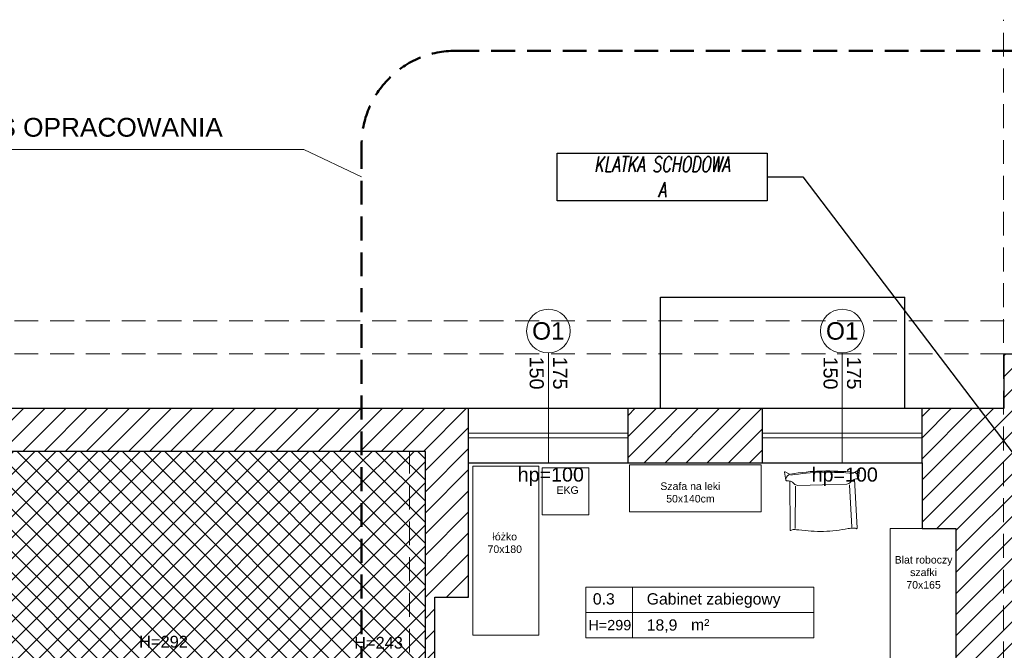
# Model space of a CAD drawing. Header units: millimetres. Extents: x 24385 to 79107, y -56478 to -23676.
# Tile 131 of 256: x 26979 to 28028, y -28064 to -27392. Entities that reach past the tile are written whole.
import ezdxf

# ---------------------------------------------------------------- set-up
doc = ezdxf.new("R2010")
doc.units = ezdxf.units.MM
doc.header["$LTSCALE"] = 2
doc.linetypes.add('DASHED', pattern=[19.05, 12.7, -6.35])
doc.linetypes.add('HIDDENX2', pattern=[19.05, 12.7, -6.35])
for name, color, linetype, lineweight in [('0_OPIS', 7, 'Continuous', 13), ('3DPLAN_A_OKNA', 153, 'Continuous', 5), ('3DPLAN_A_TABELKA POMIESZCZEŃ', 7, 'Continuous', 0), ('3DPLAN_A_WYSOKOŚCI OPIS', 101, 'Continuous', 5), ('3DPLAN_A_WYSOKOŚCI ZMIANA', 144, 'HIDDENX2', 5), ('A_KRESKOWANIE', 9, 'Continuous', 0), ('A_MEBLE', 9, 'Continuous', 5), ('A_STOL_OPIS', 55, 'Continuous', 5), ('A_TXT', 7, 'Continuous', 0), ('A_ZESTAWIENIE STOLARKI', 3, 'Continuous', 15), ('AW_MEB_KUCH', 23, 'Continuous', 0), ('Opisy', 7, 'Continuous', 13)]:
    doc.layers.add(name, color=color, linetype=linetype, lineweight=lineweight)
for name, color, linetype in [('3DPLAN_A_KRESKOWANIE 1', 253, 'Continuous'), ('3DPLAN_A_OPIS', 8, 'Continuous'), ('3DPLAN_A_POMIESZCZENIE NUMER', 100, 'Continuous'), ('3DPLAN_K_DZIAŁOWA NISKIE', 134, 'Continuous'), ('3DPLAN_K_NOŚNA', 7, 'Continuous'), ('3DPLAN_K_OBRYS', 243, 'Continuous'), ('3DPLAN_K_OBRYS WIDOK', 242, 'Continuous'), ('A_POMIESZCZENIE OPIS', 100, 'Continuous')]:
    doc.layers.add(name, color=color, linetype=linetype)
doc.layers.add('FURNITURE ZD 1 500', color=7, linetype='Continuous', lineweight=13, true_color=0x9fa8a5)
doc.styles.add('ARIAL', font='arial.ttf')
doc.styles.add('J-ROMANS', font='ROMANS.SHX', dxfattribs={"width": 0.7, "oblique": 10})
doc.styles.add('TABEL1', font='txt')

# ---------------------------------------------------------------- blocks, each defined once
blk = doc.blocks.new('A$C7B154626')
at = {"layer": 'A_MEBLE'}
for p, q in [((0, 64.1), (1.2, 55.5)), ((0.9, 64.6), (5.4, 61.9)), ((79.1, 64.6), (74.6, 61.9)), ((80, 64.1), (78.8, 55.5)), ((5.6, 54.6), (4.3, 2.6)), ((74.4, 54.6), (75.7, 2.6)), ((9.8, 3.8), (11.2, 49)), ((13.9, 49.7), (40, 49.7)), ((66.1, 49.7), (40, 49.7)), ((70.2, 3.8), (68.8, 49))]:
    blk.add_line(p, q, dxfattribs=at)
at = {"layer": 'A_MEBLE', "ltscale": 5}
for p, q in [((9.8, 3.2), (9.8, 3.3)), ((70.2, 3.2), (70.2, 3.3))]:
    blk.add_line(p, q, dxfattribs=at)
at = {"layer": 'A_MEBLE'}
for centre, radius, start, end in [((0.5, 64.1), 0.55, 56.2611, 187.6798), ((40, -174.8), 239.1, 90, 98.0862), ((40, -175.1), 238.2, 90, 98.0779), ((40, -174.8), 239.1, 81.9138, 90), ((40, -175.1), 238.2, 81.9221, 90), ((79.4, 64.1), 0.55, 352.3202, 123.7389), ((15.6, 54.5), 14.5, 170.385, 175.7397), ((1.7, 55.6), 0.556, 169.9031, 275.518), ((7.2, 55.9), 6, 98.1969, 170.385), ((2.6, 45.6), 9.47, 39.2276, 95.4123), ((3.8, 59.3), 3, 51.7854, 59.4549), ((77.3, 45.6), 9.47, 84.5877, 140.7724), ((72.8, 55.9), 6, 9.615, 81.8031), ((76.2, 59.3), 3, 120.5451, 128.2146), ((78.3, 55.6), 0.556, 264.482, 10.0969), ((64.3, 54.5), 14.5, 4.2603, 9.615), ((13.9, 54.7), 5, 219.0105, 270), ((66.1, 54.7), 5, 270, 320.9895), ((4.9, 2.5), 0.55, 178.2922, 297.3566), ((8.1, -3.7), 6.5, 87.9299, 117.3566), ((6.7, -55.4), 58.2, 83.0287, 88.3254), ((43.3, 183.8), 183.8, 260.7326, 268.9644), ((36.7, 183.8), 183.8, 271.0356, 279.2674), ((73.3, -55.4), 58.2, 91.6746, 96.9713), ((71.9, -3.7), 6.5, 62.6434, 92.0701), ((75.1, 2.5), 0.55, 242.6434, 1.7078)]:
    blk.add_arc(centre, radius, start, end, dxfattribs=at)
blk = doc.blocks.new('tabelka dla tp')
at = {"layer": '3DPLAN_A_TABELKA POMIESZCZEŃ'}
for p, q in [((49.7, 54), (49.7, 0)), ((0, 27), (243.1, 27))]:
    blk.add_line(p, q, dxfattribs=at)
blk.add_lwpolyline([(0, 54), (243.1, 54), (243.1, 0), (0, 0)], close=True, dxfattribs=at)
at = {"layer": '3DPLAN_A_POMIESZCZENIE NUMER', "color": 7, "style": 'ARIAL'}
blk.add_attdef('NUMER', (2.2, 35.4), '', height=12, dxfattribs=at)
at = {"layer": 'A_POMIESZCZENIE OPIS', "insert": (112.2, 19.8), "char_height": 12, "width": 36.412, "attachment_point": 1, "style": 'ARIAL'}
blk.add_mtext('{\\C7;m²}', dxfattribs=at)
at = {"layer": 'A_POMIESZCZENIE OPIS', "color": 7, "style": 'ARIAL'}
for tag, p in [('NAZWA', (51.7, 35.4)), ('POWIERZCHNIA', (51.1, 7.2))]:
    blk.add_attdef(tag, p, '', height=12, dxfattribs=at)
blk = doc.blocks.new('parterr')
at = {"layer": '3DPLAN_A_KRESKOWANIE 1'}
h = blk.add_hatch(dxfattribs=at)
h.set_pattern_fill('ANSI31', color=256, scale=5, style=0)
h.set_pattern_definition([(45, (28281.13, -31178.053), (-11.22532, 11.22532), [])])
h.paths.add_polyline_path([(27532, -28228.9), (27532, -28218.9), (27421, -28218.9), (27421, -28006.9), (27457, -28006.9), (27457, -27805.9), (26774.5, -27805.9), (26774.5, -27888.9), (26826, -27888.9), (26826, -27851.9), (27411, -27851.9), (27411, -28133.9), (27388, -28133.9), (27388, -28139.9), (27411, -28139.9), (27411, -28286.9), (27427, -28286.9), (27427, -28228.9)])
h.paths.add_polyline_path([(27627, -27863.9), (27770, -27863.9), (27770, -27805.9), (27627, -27805.9)])
h.paths.add_polyline_path([(27632, -28218.9), (27632, -28228.9), (27649, -28228.9), (27649, -28462.9), (27695, -28462.9), (27695, -28426.9), (27668, -28426.9), (27668, -28237.9), (27980, -28237.9), (27980, -28426.9), (27785, -28426.9), (27785, -28541.9), (27802, -28541.9), (27802, -28461.9), (27938, -28461.9), (27938, -28505.9), (28031, -28505.9), (28031, -28463.9), (28077, -28463.9), (28077, -28434.9), (28071, -28434.9), (28071, -28421.9), (28058, -28421.9), (28058, -27857.9), (28068, -27857.9), (28068, -27794.9), (28074, -27794.9), (28074, -27747.9), (28027.5, -27747.9), (28027.5, -27805.9), (27940, -27805.9), (27940, -27933.9), (27976, -27933.9), (27976, -28218.9)])
h.paths.add_polyline_path([(26774.5, -28063.9), (26774.5, -28175.4), (26827, -28175.4), (26827, -28139.9), (27298, -28139.9), (27298, -28133.9), (26826, -28133.9), (26826, -28063.9)])
h.paths.add_polyline_path([(27411, -28376.9), (27411, -28408.9), (27394, -28408.9), (27394, -28418.9), (26827, -28418.9), (26827, -28350.4), (26774.5, -28350.4), (26774.5, -28429.9), (26562.5, -28429.9), (26562.5, -28493.9), (26596, -28493.9), (26596, -28452.9), (26777, -28452.9), (26777, -28490.9), (26827, -28490.9), (26827, -28455.9), (27384.1, -28455.8), (27402, -28455.8), (27402, -28523.9), (27427, -28523.9), (27427, -28487.1), (27425, -28487.2), (27425.1, -28485.1), (27427, -28485.1), (27427, -28479.6), (27425.4, -28479.6), (27426, -28479.9), (27425, -28479.6), (27425, -28411.8), (27427, -28411.8), (27427, -28411.3), (27425, -28411.4), (27425.1, -28409.3), (27427, -28409.2), (27427, -28376.9)])
h.paths.add_polyline_path([(27342, -28709.9), (26827, -28709.9), (26827, -28670.9), (26777, -28670.9), (26777, -28709.9), (26596, -28709.9), (26596, -28673.9), (26562.5, -28673.9), (26562.5, -28763.9), (26781.5, -28763.9), (26781.5, -28800.9), (26838, -28800.9), (26838, -28746.9), (27392, -28746.9), (27392, -28790.9), (27411.5, -28790.9), (27399.2, -28679.9), (27342, -28679.9)])
h.paths.add_polyline_path([(26781.5, -29070.9), (26781.5, -29384.9), (27480.8, -29384.9), (27480.8, -29301.9), (27411.8, -29301.9), (27411.8, -28913.9), (27511, -28913.9), (27511, -28896.9), (27412, -28896.9), (27412, -28889.9), (27392, -28889.9), (27392, -29317.9), (26838, -29317.9), (26838, -29070.9)])
h.paths.add_polyline_path([(27653.8, -29384.9), (27783.8, -29384.9), (27783.8, -29301.9), (27725.8, -29301.9), (27725.8, -28870.9), (27710, -28870.9), (27710, -28896.9), (27610, -28896.9), (27610, -28913.9), (27709.8, -28913.9), (27709.8, -29301.9), (27653.8, -29301.9)])
h.paths.add_polyline_path([(28105, -29384.9), (28105, -29319.9), (28050, -29319.9), (28050, -29041.9), (28097, -29041.9), (28097, -28933.9), (28050, -28933.9), (28050, -28849.9), (28077, -28849.9), (28077, -28716.9), (28031, -28716.9), (28031, -28683.9), (27938, -28683.9), (27938, -28715.9), (27802, -28715.9), (27802, -28691.9), (27785, -28691.9), (27785, -28715.9), (27686, -28715.9), (27686, -28746.9), (27710, -28746.9), (27710, -28772.9), (27725.8, -28772.9), (27725.8, -28731.9), (27994.8, -28731.9), (27994.8, -28790.9), (27952.8, -28790.9), (27952.8, -28922.9), (27994.8, -28922.9), (27994.8, -29301.9), (27956.8, -29301.9), (27956.8, -29384.9)])
h.paths.add_polyline_path([(28445, -27794.9), (28445, -27747.9), (28200, -27747.9), (28200, -27794.9)])
h.paths.add_polyline_path([(28922, -28467.9), (29078, -28467.9), (29078, -28435.9), (28961, -28435.9), (28961, -27867.9), (29011, -27867.9), (29011, -27805.9), (28879, -27805.9), (28879, -27866.9), (28933, -27866.9), (28933, -28435.9), (28922, -28435.9)])
h.paths.add_polyline_path([(29186, -27867.9), (29309, -27867.9), (29309, -27805.9), (29186, -27805.9)])
h.paths.add_polyline_path([(29484, -27867.9), (29608, -27867.9), (29608, -27805.9), (29484, -27805.9)])
h.paths.add_polyline_path([(29783, -27867.9), (29904, -27867.9), (29904, -27805.9), (29783, -27805.9)])
h.paths.add_polyline_path([(30079, -27867.9), (30206, -27867.9), (30206, -27805.9), (30079, -27805.9)])
h.paths.add_polyline_path([(29867, -28490.9), (29867, -28439.9), (30421, -28439.9), (30421, -28504.9), (30468, -28504.9), (30468, -28441.9), (30495, -28441.9), (30495, -28420.9), (30468, -28420.9), (30468, -27862.9), (30501, -27862.9), (30501, -27805.9), (30381, -27805.9), (30381, -27867.9), (30455, -27867.9), (30455, -28420.9), (29451, -28420.9), (29451, -28435.9), (29332, -28435.9), (29332, -28420.9), (29228, -28420.9), (29228, -28435.9), (29208, -28435.9), (29208, -28467.9), (29231, -28467.9), (29231, -28496.9), (29277, -28496.9), (29277, -28467.9), (29828, -28467.9), (29828, -28490.9)])
h.paths.add_polyline_path([(30793, -27805.9), (30676, -27805.9), (30676, -27862.9), (30793, -27862.9)])
h.paths.add_polyline_path([(31619, -27862.9), (31619, -27970.9), (31677.5, -27970.9), (31677.5, -27805.9), (30968, -27805.9), (30968, -27862.9)])
h.paths.add_polyline_path([(30692, -28522.9), (30692, -28438.9), (31027, -28438.9), (31027, -28712.9), (30893, -28712.9), (30893, -28746.9), (31015, -28746.9), (31015, -28802.9), (31048, -28802.9), (31048, -28747.9), (31070, -28747.9), (31070, -28744.9), (31444, -28744.9), (31444, -28715.9), (31349, -28715.9), (31349, -28647.9), (31325, -28647.9), (31325, -28715.9), (31098, -28715.9), (31098, -28691.9), (31057, -28691.9), (31057, -28450.9), (31069, -28450.9), (31069, -28440.9), (31325, -28440.9), (31325, -28557.9), (31349, -28557.9), (31349, -28439.9), (31624, -28439.9), (31624, -28481.9), (31677.5, -28481.9), (31677.5, -28090.9), (31619, -28090.9), (31619, -28420.9), (30615, -28420.9), (30615, -28441.9), (30672, -28441.9), (30672, -28522.9)])
h.paths.add_polyline_path([(31677.5, -28782.9), (31677.5, -28681.9), (31624, -28681.9), (31624, -28715.9), (31534, -28715.9), (31534, -28744.9), (31624, -28744.9), (31624, -28782.9)])
h.paths.add_polyline_path([(31291, -29384.9), (31677.5, -29384.9), (31677.5, -29121.9), (31624, -29121.9), (31624, -29308.9), (31291, -29308.9)])
h.paths.add_polyline_path([(31116, -29308.9), (31048, -29308.9), (31048, -29148.9), (31015, -29148.9), (31015, -29308.9), (30978, -29308.9), (30978, -29384.9), (31116, -29384.9)])
h.paths.add_polyline_path([(30672, -28642.9), (30672, -28710.9), (30659, -28710.9), (30659, -28746.9), (30737, -28746.9), (30737, -29058.9), (30727, -29058.9), (30727, -29069.9), (30737, -29069.9), (30737, -29306.9), (30690, -29306.9), (30690, -29384.9), (30803, -29384.9), (30803, -29308.9), (30768, -29308.9), (30768, -28746.9), (30773, -28746.9), (30773, -28712.9), (30692, -28712.9), (30692, -28642.9)])
h.paths.add_polyline_path([(29828, -28640.9), (29828, -28721.9), (29418, -28721.9), (29418, -28756.9), (29766, -28756.9), (29766, -28833.9), (29936, -28833.9), (29936, -28756.9), (30426, -28756.9), (30426, -29306.9), (30384, -29306.9), (30384, -29384.9), (30515, -29384.9), (30515, -29306.9), (30442, -29306.9), (30442, -29069.9), (30637, -29069.9), (30637, -29058.9), (30442, -29058.9), (30442, -28772.9), (30467, -28772.9), (30467, -28746.9), (30569, -28746.9), (30569, -28710.9), (30468, -28710.9), (30468, -28677.9), (30421, -28677.9), (30421, -28720.9), (29867, -28720.9), (29867, -28640.9)])
h.paths.add_polyline_path([(30088, -29306.9), (30088, -29384.9), (30209, -29384.9), (30209, -29306.9)])
h.paths.add_polyline_path([(29913, -29306.9), (29892, -29306.9), (29892, -28974.9), (29422, -28974.9), (29422, -28984.9), (29885, -28984.9), (29885, -29310.9), (29778, -29310.9), (29778, -29384.9), (29913, -29384.9)])
h.paths.add_polyline_path([(29488, -29310.9), (29488, -29384.9), (29603, -29384.9), (29603, -29310.9)])
h.paths.add_polyline_path([(29342, -28974.9), (29263, -28974.9), (29263, -28756.9), (29298, -28756.9), (29298, -28721.9), (29277, -28721.9), (29277, -28667.9), (29229, -28667.9), (29229, -28721.9), (28923, -28721.9), (28923, -28754.9), (28936, -28754.9), (28936, -28884.9), (28954, -28884.9), (28954, -28754.9), (29227, -28754.9), (29227, -29323.9), (29187, -29323.9), (29187, -29384.9), (29313, -29384.9), (29313, -29310.9), (29263, -29310.9), (29263, -28984.9), (29342, -28984.9)])
h.paths.add_polyline_path([(29012, -29323.9), (28954, -29323.9), (28954, -28979.9), (28936, -28979.9), (28936, -29320.9), (28896, -29320.9), (28896, -29384.9), (29012, -29384.9)])
h.paths.add_polyline_path([(28833, -28721.9), (28811, -28721.9), (28811, -28684.9), (28794, -28684.9), (28794, -28721.9), (28684, -28721.9), (28684, -28682.9), (28630, -28682.9), (28630, -28715.9), (28627, -28715.9), (28627, -29316.9), (28585, -29316.9), (28585, -29384.9), (28721, -29384.9), (28721, -29320.9), (28669, -29320.9), (28669, -29039.9), (28723, -29039.9), (28723, -28875.9), (28665, -28875.9), (28665, -28769.9), (28674, -28769.9), (28674, -28754.9), (28833, -28754.9)])
h.paths.add_polyline_path([(28933.5, -28618.6), (28933.5, -28620.9), (28989.5, -28620.9), (28989.5, -28618.6)])
h.paths.add_polyline_path([(28048.6, -28542.2), (28104.7, -28542.2), (28104.7, -28567.4), (28048.6, -28567.4)])
h.paths.add_polyline_path([(28312.3, -28323), (28368.2, -28323), (28368.2, -28348), (28312.3, -28348)])
h.paths.add_polyline_path([(28488.1, -28323), (28544, -28323), (28544, -28348), (28488.1, -28348)])
edge = h.paths.add_edge_path()
edge.add_arc((28307, -28816.9), 85, 62.6545, 71.7854, ccw=False)
edge.add_line((28346, -28741.4), (28346, -28736.1))
edge.add_line((28346, -28736.1), (28333.6, -28736.1))
h.paths.add_polyline_path([(28109.3, -29204.1), (28204.6, -29204.1), (28204.6, -29250.6), (28109.3, -29250.6)])
h.paths.add_polyline_path([(28138.6, -28107.4), (28196.5, -28107.4), (28196.5, -28140.4), (28138.6, -28140.4)])
h.paths.add_polyline_path([(28531.9, -27858.8), (28585.7, -27858.8), (28585.7, -27891.9), (28531.9, -27891.9)])
h.paths.add_polyline_path([(28514.9, -27899.8, 1), (28514.9, -27870.7, 1)])
h.paths.add_polyline_path([(28121.5, -28148.4, 1), (28121.5, -28119.3, 1)])
edge = h.paths.add_edge_path()
edge.add_line((28141.8, -28688.8), (28156.4, -28688.8))
edge.add_line((28156.4, -28688.8), (28156.4, -28674.2))
edge.add_arc((28156.4, -28688.8), 14.6, 90, 180)
edge = h.paths.add_edge_path()
edge.add_line((28156.4, -28688.8), (28156.4, -28703.3))
edge.add_arc((28156.4, -28688.8), 14.6, 270, 360)
edge.add_line((28170.9, -28688.8), (28156.4, -28688.8))
h.paths.add_polyline_path([(28156.4, -28703.3, 1), (28156.4, -28674.2, 1)])
h.paths.add_polyline_path([(28624.3, -27926.3), (28623.5, -27925.5), (28623.7, -27865.1), (28624.4, -27864.4), (28624.4, -27926.2)], is_closed=False)
h.paths.add_polyline_path([(28252.2, -28179.9), (28327.2, -28179.9), (28327.2, -28198.6, -0.427145), (28270.9, -28254.9), (28252.2, -28254.9)])
h.paths.add_polyline_path([(28424.2, -28361.4, -0.414214), (28419.2, -28366.4), (28413.2, -28366.4, -0.414214), (28389.2, -28342.4), (28389.2, -28330.4, -0.414214), (28413.2, -28306.4), (28419.2, -28306.4, -0.414214), (28424.2, -28311.4)])
h.paths.add_polyline_path([(28639, -27932.3), (28639, -27864.5), (28640.6, -27864.5), (28640, -27864.2, -0.310329), (28639.7, -27863.7), (28639.7, -27861.3, -0.216272), (28639.9, -27860.9), (28640.6, -27860.2, 0.840818), (28640.5, -27859.3, -0.414214), (28641, -27859.8), (28641, -27932.3)])
h.paths.add_polyline_path([(28638.8, -27863.2), (28638.3, -27863.8), (28637.8, -27863.8), (28637.8, -27893.8, -0.760764), (28636.9, -27897), (28634.3, -27897), (28634.3, -27925.5), (28634.1, -27925.6), (28633.8, -27925.9), (28633.6, -27926.3), (28634, -27926.3, -0.130781), (28633.4, -27927.4, -2.336993), (28633.4, -27924.4), (28633.4, -27899.2), (28633, -27899.2), (28633, -27897.6), (28632.6, -27897.5), (28632.6, -27893), (28633, -27892.9), (28633, -27891.3), (28633.4, -27891.3), (28633.6, -27871.1), (28633.4, -27867.4, -2.336993), (28633.6, -27864.3), (28634.3, -27865.1), (28634.3, -27893.5), (28636, -27893.5), (28636, -27863.8), (28635.5, -27863.8), (28635, -27863.2), (28635, -27857), (28638.8, -27857)])
h.paths.add_polyline_path([(28630.6, -27891.5), (28631.2, -27891.7), (28631.2, -27897.7, -0.414214), (28631, -27897.8), (28627.6, -27897.8, -0.414214), (28627.5, -27897.6), (28627.6, -27891.5), (28628, -27891.5), (28628, -27884.4, -1), (28630.6, -27884.4)])
h.paths.add_polyline_path([(28624.4, -27886), (28628, -27886.1), (28624.4, -27886.1)], is_closed=False)
h.paths.add_polyline_path([(28632, -27893.6), (28632.3, -27893.8), (28632.5, -27893.8), (28632.5, -27896.8), (28632.3, -27897), (28632, -27897), (28631.9, -27897.4), (28632, -27893.2)])
h.paths.add_polyline_path([(28624.4, -27904.4), (28633.4, -27904.6), (28624.4, -27904.6)], is_closed=False)
h.paths.add_polyline_path([(28625.2, -27886.1), (28625.2, -27891.3), (28625.6, -27891.3), (28625.6, -27892.9), (28626, -27893), (28626, -27893.6), (28626.7, -27893.6), (28626.7, -27893.1), (28626.7, -27897.4), (28626.7, -27897), (28626, -27897), (28626, -27897.5), (28625.6, -27897.6), (28625.6, -27899.2), (28625.2, -27899.2), (28625, -27904.4), (28625, -27886.1)], is_closed=False)
h.paths.add_polyline_path([(28640.9, -27857), (28623, -27856.9), (28641, -27856.9)], is_closed=False)
h.paths.add_polyline_path([(28620, -28325.9), (28620, -28323.5), (28618.5, -28323.5), (28585, -28382.7, -0.262592), (28550.7, -28323.5), (28550, -28323.5), (28550, -28325.9), (28513, -28325.9), (28513, -28240.9), (28492.4, -28240.9), (28491.8, -28249.2, -0.11869), (28489.7, -28256.7), (28483.4, -28267, -0.177707), (28479.1, -28270.1), (28472.9, -28270.1, -0.177707), (28468.6, -28266.9), (28462.3, -28256.7, -0.11869), (28460.2, -28249.2), (28459.6, -28240.9), (28488, -28240.9), (28488, -28181.9), (28634, -28181.9), (28634, -28325.9)])
h.paths.add_polyline_path([(28442.5, -28424.9), (28442.5, -28418.9, -0.414214), (28466.5, -28394.9), (28478.5, -28394.9, -0.414214), (28502.5, -28418.9), (28502.5, -28424.9, -0.414214), (28497.5, -28429.9), (28447.5, -28429.9, -0.414214)])
h.paths.add_polyline_path([(28265.7, -28187.2, 1), (28256.4, -28187.2, 1)], flags=16)
h.paths.add_polyline_path([(28416.2, -28357.3, -0.453948), (28410.5, -28362.2, -0.375565), (28393.2, -28342.4), (28393.2, -28330.4, -0.375565), (28410.5, -28310.6, -0.453948), (28416.2, -28315.5)], flags=16)
h.paths.add_polyline_path([(28638.4, -27861.8, 1), (28635.4, -27861.8, 1)], flags=16)
h.paths.add_polyline_path([(28638, -27861.8, 1), (28635.8, -27861.8, 1)], flags=0)
h.paths.add_polyline_path([(28633.9, -27866.7, -0.08131), (28633.4, -27867.4), (28633.4, -27865.9), (28634.2, -27865.9), (28634.3, -27866.3)], flags=16)
h.paths.add_polyline_path([(28633.4, -27865.9), (28633.4, -27867), (28634.2, -27866.2), (28634.1, -27865.9)], flags=0)
h.paths.add_polyline_path([(28633.4, -27867), (28633.6, -27867.3, 0.08131), (28633.9, -27866.7), (28633.6, -27867.1)], is_closed=False, flags=16)
h.paths.add_polyline_path([(28633.6, -27897.5), (28633.6, -27893.2), (28633.6, -27897.4)], is_closed=False, flags=16)
h.paths.add_polyline_path([(28633.6, -27897.4), (28633.6, -27893.1), (28633.6, -27897.5)], is_closed=False, flags=16)
h.paths.add_polyline_path([(28628, -27884.4), (28630.6, -27884.4, -1)], flags=16)
h.paths.add_polyline_path([(28557.3, -28240), (28560, -28203.4), (28592.8, -28203.4), (28595.5, -28240, -0.414214), (28578.7, -28256.9), (28574.2, -28256.9, -0.414214)], flags=16)
h.paths.add_polyline_path([(28570.2, -28211.9), (28582.6, -28211.9, -0.392745), (28588.2, -28217.1), (28589.9, -28240.2, -0.409357), (28578.7, -28251.3), (28574.2, -28251.3, -0.409357), (28562.9, -28240.2), (28564.6, -28217.1, -0.392745)], flags=0)
h.paths.add_polyline_path([(28465.7, -28254.6, -0.504303), (28469.8, -28249.4), (28482.2, -28249.4, -0.504303), (28486.3, -28254.6), (28480, -28264.8, -0.195658), (28478.3, -28266.1), (28473.8, -28266.1, -0.195658), (28472, -28264.8)], flags=16)
h.paths.add_polyline_path([(28451.6, -28421.9, -0.453948), (28446.7, -28416.2, -0.375565), (28466.5, -28398.9), (28478.5, -28398.9, -0.375565), (28498.3, -28416.2, -0.453948), (28493.4, -28421.9)], flags=16)
at = {"layer": 'A_KRESKOWANIE', "transparency": 33554687}
h = blk.add_hatch(dxfattribs=at)
h.set_pattern_fill('ANSI37', color=0, scale=5)
h.paths.add_polyline_path([(26826, -28063.9), (26826, -28133.9), (27298, -28133.9), (27298, -28133.6), (27299.9, -28133.6), (27299.9, -28135.5), (27300.8, -28135.5), (27300.8, -28138.3), (27299.9, -28138.3), (27299.9, -28140.2), (27298.9, -28140.2, 0.262592), (27343, -28216.3), (27344.2, -28214.1, -0.038194), (27343.1, -28198.9), (27343.1, -27851.9), (26826, -27851.9), (26826, -27888.9)])
h.paths.add_polyline_path([(27103, -28064), (27158.9, -28064), (27158.9, -28044.9), (27103, -28044.9)], flags=24)
h.paths.add_polyline_path([(27343, -28216.3, -0.262592), (27298.9, -28140.2), (27298, -28139.9), (26827, -28139.9), (26827, -28175.4), (26827, -28350.4), (26827, -28418.9), (27394, -28418.9), (27394, -28408.9), (27394, -28362.7), (27339.6, -28331.9, -0.198011), (27394, -28290.7), (27394, -28286.1, -0.230244), (27344.2, -28214.1)])
h.paths.add_polyline_path([(27102.4, -28351.8), (27325.9, -28351.8), (27325.9, -28402.6), (27102.4, -28402.6)], flags=16)
h.paths.add_polyline_path([(27103, -28330.5), (27159, -28330.5), (27159, -28311.4), (27103, -28311.4)], flags=24)
h.paths.add_polyline_path([(27123.1, -28409.6), (27305.2, -28409.6), (27305.2, -28344.8), (27123.1, -28344.8)], flags=24)
h.paths.add_polyline_path([(27433.8, -29301.9), (27433.8, -28913.9), (27411.8, -28913.9), (27411.8, -29301.9)])
h.paths.add_polyline_path([(27980.5, -29061.3), (27980.5, -29115.3), (27940.5, -29115.3), (27940.5, -29301.9), (27956.8, -29301.9), (27994.8, -29301.9), (27994.8, -28922.9), (27952.8, -28922.9), (27952.8, -28790.9), (27994.8, -28790.9), (27994.8, -28731.9), (27940.5, -28731.9), (27940.5, -29061.3)])
h.paths.add_polyline_path([(27075.4, -29179.4), (27131.5, -29179.4), (27131.5, -29160.2), (27075.4, -29160.2)], flags=9)
h.paths.add_polyline_path([(27522.9, -29133.7), (27578.9, -29133.7), (27578.9, -29114.5), (27522.9, -29114.5)], flags=9)
h.paths.add_polyline_path([(27332.1, -28065.2), (27388.1, -28065.2), (27388.1, -28046), (27332.1, -28046)], flags=9)
h.paths.add_polyline_path([(27804.5, -29133.7), (27860.5, -29133.7), (27860.5, -29114.5), (27804.5, -29114.5)], flags=9)
h = blk.add_hatch(dxfattribs=at)
h.set_pattern_fill('ANSI37', color=0, scale=5)
h.paths.add_polyline_path([(27343.1, -27851.9), (27343.1, -28065), (27384.5, -28065), (27394, -28072.2), (27394, -27851.9), (27343.1, -27851.9)], is_closed=False)
h.paths.add_polyline_path([(27332.1, -28043), (27388.1, -28043), (27388.1, -28068.3), (27332.1, -28068.3)], flags=9)
h.paths.add_polyline_path([(27394, -28133.9), (27411, -28133.9), (27411, -27851.9), (27394, -27851.9), (27394, -28133.9)], is_closed=False)
h.paths.add_polyline_path([(27384.5, -28065), (27343.1, -28065), (27343.1, -28198.9, 0.038194), (27344.2, -28214.1), (27386.1, -28140.2), (27386.1, -28138.3), (27385.2, -28138.3), (27385.2, -28135.5), (27386.1, -28135.5), (27386.1, -28133.6), (27388, -28133.6), (27388, -28133.9), (27394, -28133.9), (27394, -28072.2), (27384.5, -28065)], is_closed=False)
h.paths.add_polyline_path([(27394, -28286.1), (27394, -28139.9), (27388, -28139.9), (27388, -28140.2), (27386.1, -28140.2), (27344.2, -28214.1, 0.230244), (27394, -28286.1)], is_closed=False)
h.paths.add_polyline_path([(27400.3, -28289.3, -0.043213), (27415.7, -28287.8), (27415.7, -28286.9), (27411, -28286.9), (27411, -28139.9), (27394, -28139.9), (27394, -28286.1, 0.017828), (27400.3, -28289.3)], is_closed=False)
h.paths.add_polyline_path([(27394, -28362.7), (27394, -28290.7, 0.198011), (27339.6, -28331.9), (27394, -28362.7)], is_closed=False)
h.paths.add_polyline_path([(27415.7, -28375), (27417.6, -28375), (27417.6, -28374.1), (27420.4, -28374.1), (27420.4, -28375), (27422.3, -28375), (27422.3, -28376.9), (27427, -28376.9), (27427, -28297.6, -0.070162), (27400.3, -28289.3, 0.018128), (27394, -28290.7), (27394, -28362.7), (27415.7, -28375)], is_closed=False)
h.paths.add_polyline_path([(27400.3, -28289.3, 0.070162), (27427, -28297.6), (27427, -28286.9), (27422.3, -28286.9), (27422.3, -28288.8), (27420.4, -28288.8), (27420.4, -28289.7), (27417.6, -28289.7), (27417.6, -28288.8), (27415.7, -28288.8), (27415.7, -28287.8, 0.043213), (27400.3, -28289.3)], is_closed=False)
h.paths.add_polyline_path([(27394, -28362.7), (27394, -28408.9), (27411, -28408.9), (27411, -28376.9), (27415.7, -28376.9), (27415.7, -28375), (27394, -28362.7)], is_closed=False)
h.paths.add_polyline_path([(27400.7, -28077.2, 1), (27403.1, -28079, 1), (27400.7, -28077.2, 1)], is_closed=False, flags=16)
at = {"layer": '3DPLAN_A_OKNA'}
for p, q in [((27457, -27832.4), (27627, -27832.4)), ((27457, -27837.4), (27627, -27837.4)), ((27770, -27832.4), (27940, -27832.4)), ((27770, -27837.4), (27940, -27837.4))]:
    blk.add_line(p, q, dxfattribs=at)
at = {"layer": '3DPLAN_A_WYSOKOŚCI ZMIANA'}
for p, q in [((28026.6, -29717.7), (28026.6, -27392.5)), ((28027.5, -27712.9), (26746.5, -27712.9)), ((28027.5, -27747.9), (26774.5, -27747.9)), ((27394, -28408.9), (27394, -27851.9))]:
    blk.add_line(p, q, dxfattribs=at)
at = {"layer": '3DPLAN_K_DZIAŁOWA NISKIE'}
for p, q in [((27457, -27863.9), (27627, -27863.9)), ((27770, -27863.9), (27940, -27863.9))]:
    blk.add_line(p, q, dxfattribs=at)
at = {"layer": '3DPLAN_K_NOŚNA'}
for p, q in [((27457, -27863.9), (27457, -27805.9)), ((27627, -27863.9), (27627, -27805.9)), ((27770, -27863.9), (27770, -27805.9)), ((27940, -27863.9), (27940, -27805.9)), ((27411, -27851.9), (26826, -27851.9)), ((27411, -28133.9), (27411, -27851.9)), ((27457, -28006.9), (27457, -27863.9)), ((27627, -27863.9), (27770, -27863.9)), ((27940, -27863.9), (27940, -27933.9)), ((27940, -27933.9), (27976, -27933.9)), ((27976, -27933.9), (27976, -28218.9)), ((27421, -28006.9), (27457, -28006.9)), ((27421, -28218.9), (27421, -28006.9))]:
    blk.add_line(p, q, dxfattribs=at)
at = {"layer": '3DPLAN_K_OBRYS'}
for p, q in [((28027.5, -27805.9), (28027.5, -27747.9)), ((28027.5, -27747.9), (28074, -27747.9)), ((26774.5, -27805.9), (27457, -27805.9)), ((27627, -27805.9), (27661.5, -27805.9)), ((27661.5, -27805.9), (27770, -27805.9)), ((27940, -27805.9), (28027.5, -27805.9))]:
    blk.add_line(p, q, dxfattribs=at)
at = {"layer": '3DPLAN_K_OBRYS WIDOK'}
for p, q in [((27661.5, -27805.9), (27661.5, -27687.9)), ((27661.5, -27687.9), (27921.5, -27687.9)), ((27921.5, -27805.9), (27921.5, -27687.9)), ((27457, -27805.9), (27627, -27805.9)), ((27770, -27805.9), (27940, -27805.9))]:
    blk.add_line(p, q, dxfattribs=at)
at = {"layer": 'A_STOL_OPIS'}
for p, q in [((27542, -27747), (27542, -27863.9)), ((27855, -27747), (27855, -27863.9))]:
    blk.add_line(p, q, dxfattribs=at)
at = {"layer": 'A_TXT', "color": 1, "lineweight": 30}
for p, q in [((27774.9, -27559.8), (27813, -27559.8)), ((27813, -27559.8), (28086.5, -27919.4))]:
    blk.add_line(p, q, dxfattribs=at)
blk.add_lwpolyline([(27551.3, -27534.4), (27774.9, -27534.4), (27774.9, -27585.2), (27551.3, -27585.2)], close=True, dxfattribs=at)
at = {"layer": 'A_ZESTAWIENIE STOLARKI', "ltscale": 0.25}
for centre in [(27542, -27723.8), (27855, -27723.8)]:
    blk.add_circle(centre, 23.2, dxfattribs=at)
at = {"layer": 'AW_MEB_KUCH', "ltscale": 0.1}
blk.add_lwpolyline([(27531.7, -28047.4), (27461.7, -28047.4), (27461.7, -27867.4), (27531.7, -27867.4)], close=True, dxfattribs=at)
at = {"layer": 'FURNITURE ZD 1 500', "lineweight": 0}
for points in [[(27535.3, -27869.4), (27585.3, -27869.4), (27585.3, -27919.4), (27535.3, -27919.4)], [(27628.3, -27916.2), (27768.8, -27916.2), (27768.8, -27866.2), (27628.3, -27866.2)], [(27976, -27933.9), (27976, -28098.9), (27916, -28098.9), (27916, -28098.9), (27906, -28098.9), (27906, -27933.9)]]:
    blk.add_lwpolyline(points, close=True, dxfattribs=at)
at = {"layer": 'Opisy', "color": 1, "linetype": 'DASHED', "lineweight": 50}
blk.add_lwpolyline([(27839.7, -28295.7), (27443.9, -28298.9, -0.416611), (27343.1, -28198.9), (27343.1, -27525.6, -0.414214), (27443.1, -27425.6), (28214.5, -27425.6, -0.414214), (28314.5, -27525.6), (28314.5, -28505.3, 0.414214), (28414.5, -28605.3), (28582, -28605.3, -0.414214), (28682, -28705.3), (28682, -29328.9, -0.414214), (28582, -29428.9), (28040.5, -29428.9, -0.414214), (27940.5, -29328.9), (27940.5, -28395.7, 0.416611)], format="xyb", close=True, dxfattribs=at)
at = {"layer": 'Opisy', "color": 1, "ltscale": 0.5}
blk.add_lwpolyline([(26852.1, -27530.6), (26852.1, -27530.6), (27281.6, -27530.6), (27343.1, -27559.8)], dxfattribs=at)
at = {"layer": '3DPLAN_A_TABELKA POMIESZCZEŃ', "ltscale": 0.5}
ref = blk.add_blockref('tabelka dla tp', (27581.8, -28050.2), dxfattribs=at)
ref.add_attrib('NUMER', '0.3', (27589.4, -28014.8), dxfattribs={"layer": '3DPLAN_A_POMIESZCZENIE NUMER', "height": 12, "style": 'ARIAL'})
ref.add_attrib('NAZWA', 'Gabinet zabiegowy', (27646.8, -28014.8), dxfattribs={"layer": 'A_POMIESZCZENIE OPIS', "height": 12, "style": 'ARIAL'})
ref.add_attrib('POWIERZCHNIA', '18,9', (27646.8, -28042.6), dxfattribs={"layer": 'A_POMIESZCZENIE OPIS', "height": 12, "style": 'ARIAL'})
at = {"layer": 'FURNITURE ZD 1 500', "lineweight": 0, "rotation": 1.542194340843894}
blk.add_blockref('A$C7B154626', (27795.2, -27938.1, 238), dxfattribs=at)
at = {"layer": '3DPLAN_A_OPIS', "color": 1, "lineweight": 30, "style": 'ARIAL'}
for tag, p in [('WYŁĄCZONE', (29754.4, -28077.2)), ('WYŁĄCZONE', (30711.2, -28077.2)), ('Z_OPRACOWANIA', (29744.1, -28099.6)), ('Z_OPRACOWANIA', (30700.9, -28099.6)), ('WYJŚCIE_EWAKUACYJNE', (26767.3, -28550.3)), ('WYŁĄCZONE', (30110.5, -28645.4)), ('Z_OPRACOWANIA', (30100.1, -28667.8)), ('WYŁĄCZONE', (29700.8, -29118)), ('WYŁĄCZONE', (30110.5, -29118)), ('WYŁĄCZONE', (31284.5, -29118)), ('Z_OPRACOWANIA', (29690.5, -29140.5)), ('Z_OPRACOWANIA', (30100.1, -29140.5)), ('Z_OPRACOWANIA', (31274.1, -29140.5)), ('WYJŚCIE_EWAKUACYJNE', (28257.5, -29205.3))]:
    blk.add_attdef(tag, p, '', height=12, dxfattribs=at)
at = {"layer": '3DPLAN_A_TABELKA POMIESZCZEŃ', "color": 7, "ltscale": 0.5, "insert": (27584.6, -28031.2), "char_height": 11, "width": 59.207, "attachment_point": 1, "style": 'ARIAL'}
blk.add_mtext('H=299', dxfattribs=at)
at = {"layer": '3DPLAN_A_TABELKA POMIESZCZEŃ', "ltscale": 0.5, "style": 'ARIAL'}
for tag, p in [('KURTYNA', (28491.8, -29246.3)), ('POWIETRZNA', (28491.8, -29266))]:
    blk.add_attdef(tag, p, '', height=12, dxfattribs=at)
at = {"layer": '3DPLAN_A_WYSOKOŚCI OPIS', "insert": (27106.2, -28048.1), "char_height": 12.5, "width": 59.207, "attachment_point": 1, "style": 'ARIAL'}
blk.add_mtext('H=292', dxfattribs=at)
at = {"layer": '3DPLAN_A_WYSOKOŚCI OPIS', "color": 0, "insert": (27335.2, -28049.2), "char_height": 12.5, "width": 59.207, "attachment_point": 1, "style": 'ARIAL'}
blk.add_mtext('H=243', dxfattribs=at)
at = {"layer": 'A_STOL_OPIS', "ltscale": 0.2, "char_height": 15, "attachment_point": 5, "rotation": 270, "style": 'TABEL1'}
for insert in [(27542, -27768.5), (27855, -27768.5)]:
    blk.add_mtext_dynamic_manual_height_columns('\\pxqc;{\\fArial|b0|i0|c238|p34;175\\P150}', width=72.901, gutter_width=100, heights=[0], dxfattribs=dict(at, insert=insert))
at = {"layer": 'A_TXT', "color": 1, "lineweight": 30, "insert": (27663.1, -27559.8), "char_height": 16.2, "width": 223.581, "attachment_point": 5, "style": 'J-ROMANS'}
blk.add_mtext('KLATKA SCHODOWA\\PA', dxfattribs=at)
at = {"layer": 'A_ZESTAWIENIE STOLARKI', "ltscale": 0.2, "style": 'TABEL1'}
for s, insert, char_height, attachment_point in [('{\\fArial|b0|i0|c238|p34;O1}', (27542, -27723.8), 18.59, 5), ('{\\fArial|b0|i0|c238|p34;O1}', (27855, -27723.8), 18.59, 5), ('\\pxqc;{\\fArial|b0|i0|c238|p34;hp=100}', (27508.2, -27869), 15, 1), ('\\pxqc;{\\fArial|b0|i0|c238|p34;hp=100}', (27821.2, -27869), 15, 1)]:
    blk.add_mtext_dynamic_manual_height_columns(s, width=72.901, gutter_width=100, heights=[0], dxfattribs=dict(at, insert=insert, char_height=char_height, attachment_point=attachment_point))
at = {"layer": 'Opisy', "color": 1, "ltscale": 0.5, "insert": (26863.1, -27497), "char_height": 20, "width": 685.999, "attachment_point": 1, "style": 'ARIAL'}
blk.add_mtext('ZAKRES OPRACOWANIA', dxfattribs=at)
at = {"layer": 'Opisy', "ltscale": 0.5, "char_height": 8, "width": 74.391, "attachment_point": 5, "style": 'ARIAL'}
for s, insert in [('EKG', (27562.5, -27893.1)), ('Szafa na leki 50x140cm', (27693.3, -27895.6)), ('\\pxqc;łóżko\\P70x180', (27495.6, -27949.3)), ('\\pxqc;Blat roboczy\\Pszafki\\P70x165', (27941.6, -27980.6))]:
    blk.add_mtext(s, dxfattribs=dict(at, insert=insert))

msp = doc.modelspace()

# ---------------------------------------------------------------- block references
at = {"layer": '0_OPIS'}
msp.add_blockref('parterr', (0, 0), dxfattribs=at)

doc.saveas('drawing.dxf')
